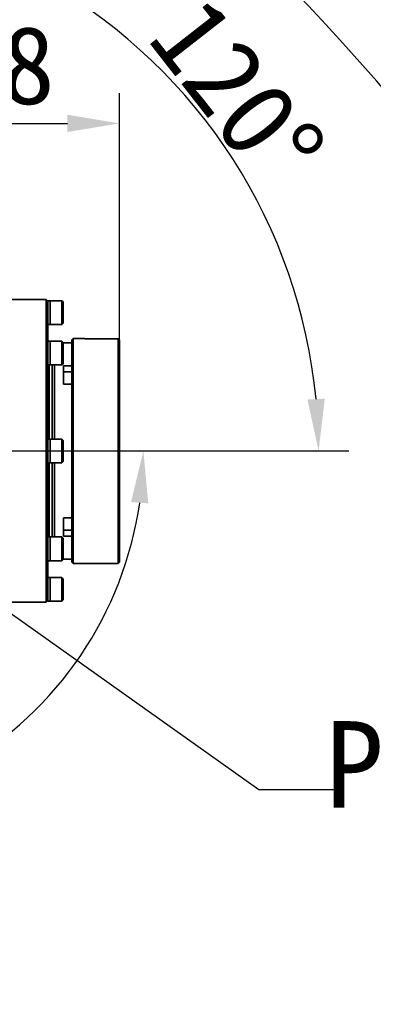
# Model space of a CAD drawing. Header units: millimetres. Extents: x -2031 to 1277, y -458 to 5880.
# Tile 33 of 61: x -125 to -44, y 4243 to 4471. Entities that reach past the tile are written whole.
import ezdxf

# ---------------------------------------------------------------- set-up
doc = ezdxf.new("R2010")
doc.units = ezdxf.units.MM
doc.header["$LTSCALE"] = 5
doc.layers.add('1轮廓实线层', color=7, linetype='Continuous', lineweight=18)
doc.layers.add('重要标记', color=1, linetype='Continuous', lineweight=25)

msp = doc.modelspace()

# ---------------------------------------------------------------- linework, layer by layer
at = {"linetype": 'Continuous', "lineweight": 35}
for p, q in [((-119.193, 4406.401), (-132.493, 4406.401)), ((-118.793, 4406.001), (-119.193, 4406.401)), ((-119.193, 4336.401), (-119.193, 4406.401)), ((-118.293, 4406.151), (-118.793, 4406.151)), ((-118.793, 4406.151), (-118.793, 4406.001)), ((-118.793, 4396.517), (-118.793, 4405.988)), ((-115.593, 4406.151), (-118.293, 4406.151)), ((-118.293, 4400.651), (-118.293, 4406.151)), ((-115.293, 4405.851), (-115.593, 4406.151)), ((-115.593, 4400.651), (-115.593, 4406.151)), ((-115.293, 4405.851), (-115.293, 4400.951)), ((-118.793, 4400.651), (-118.293, 4400.651)), ((-118.293, 4400.651), (-115.593, 4400.651)), ((-115.593, 4400.651), (-115.293, 4400.951)), ((-118.293, 4396.778), (-118.793, 4396.778)), ((-118.793, 4396.517), (-118.793, 4395.199)), ((-115.593, 4396.778), (-118.293, 4396.778)), ((-118.293, 4391.278), (-118.293, 4396.778)), ((-118.293, 4396.778), (-118.293, 4395.973)), ((-115.293, 4396.478), (-115.593, 4396.778)), ((-115.593, 4391.278), (-115.593, 4396.778)), ((-115.293, 4396.478), (-115.293, 4391.578)), ((-112.993, 4397.401), (-113.293, 4397.101)), ((-113.293, 4371.401), (-113.293, 4397.101)), ((-110.293, 4397.401), (-112.993, 4397.401)), ((-112.993, 4397.401), (-112.993, 4371.401)), ((-110.293, 4397.358), (-110.293, 4397.401)), ((-110.293, 4397.358), (-102.593, 4397.358)), ((-102.593, 4345.401), (-102.593, 4397.358)), ((-102.593, 4397.358), (-102.293, 4397.075)), ((-102.293, 4397.075), (-102.293, 4345.701)), ((-118.793, 4372.332), (-118.793, 4395.199)), ((-118.293, 4395.973), (-118.293, 4391.278)), ((-113.293, 4396.401), (-115.293, 4396.401)), ((-118.793, 4391.278), (-118.293, 4391.278)), ((-118.493, 4391.278), (-118.493, 4377.742)), ((-118.293, 4391.278), (-115.593, 4391.278)), ((-117.793, 4374.151), (-117.793, 4391.278)), ((-117.293, 4391.278), (-117.293, 4374.151)), ((-115.593, 4391.278), (-115.293, 4391.578)), ((-115.193, 4391.072), (-113.293, 4391.072)), ((-115.193, 4386.83), (-115.193, 4391.072)), ((-113.293, 4389.707), (-115.193, 4389.707)), ((-113.293, 4386.83), (-115.193, 4386.83)), ((-118.493, 4377.742), (-118.493, 4374.151)), ((-118.293, 4374.151), (-118.793, 4374.151)), ((-115.593, 4374.151), (-118.293, 4374.151)), ((-118.293, 4369.263), (-118.293, 4374.151)), ((-118.293, 4374.151), (-118.293, 4368.651)), ((-115.293, 4373.851), (-115.593, 4374.151)), ((-115.593, 4369.263), (-115.593, 4374.151)), ((-115.293, 4373.851), (-115.293, 4369.497)), ((-118.793, 4372.332), (-118.793, 4370.47)), ((-118.793, 4347.603), (-118.793, 4370.47)), ((-118.293, 4368.651), (-118.293, 4369.263)), ((-115.593, 4368.651), (-115.593, 4369.263)), ((-115.293, 4369.497), (-115.293, 4368.951)), ((-113.293, 4345.701), (-113.293, 4371.401)), ((-112.993, 4371.401), (-112.993, 4345.401)), ((-118.793, 4368.651), (-118.293, 4368.651)), ((-118.493, 4368.651), (-118.493, 4351.524)), ((-118.293, 4368.651), (-115.593, 4368.651)), ((-117.793, 4351.524), (-117.793, 4368.651)), ((-117.293, 4368.651), (-117.293, 4351.524)), ((-115.593, 4368.651), (-115.293, 4368.951)), ((-115.193, 4355.972), (-113.293, 4355.972)), ((-115.193, 4351.73), (-115.193, 4355.972)), ((-118.293, 4351.524), (-118.793, 4351.524)), ((-115.593, 4351.524), (-118.293, 4351.524)), ((-118.293, 4351.508), (-118.293, 4351.524)), ((-118.293, 4351.524), (-118.293, 4346.829)), ((-118.293, 4346.024), (-118.293, 4351.508)), ((-115.293, 4351.224), (-115.593, 4351.524)), ((-115.593, 4351.508), (-115.593, 4351.524)), ((-115.593, 4346.024), (-115.593, 4351.508)), ((-115.293, 4351.224), (-115.293, 4346.324)), ((-115.193, 4353.095), (-113.293, 4353.095)), ((-113.293, 4351.73), (-115.193, 4351.73)), ((-118.793, 4347.603), (-118.793, 4346.285)), ((-118.293, 4346.829), (-118.293, 4346.024)), ((-115.293, 4346.401), (-113.293, 4346.401)), ((-118.793, 4336.813), (-118.793, 4346.285)), ((-118.793, 4346.024), (-118.293, 4346.024)), ((-118.293, 4346.024), (-115.593, 4346.024)), ((-115.593, 4346.024), (-115.293, 4346.324)), ((-113.293, 4345.701), (-112.993, 4345.401)), ((-112.993, 4345.401), (-102.593, 4345.401)), ((-102.593, 4345.401), (-102.293, 4345.701)), ((-118.293, 4342.151), (-118.793, 4342.151)), ((-115.593, 4342.151), (-118.293, 4342.151)), ((-118.293, 4341.131), (-118.293, 4342.151)), ((-118.293, 4342.151), (-118.293, 4336.651)), ((-115.293, 4341.851), (-115.593, 4342.151)), ((-115.593, 4341.131), (-115.593, 4342.151)), ((-115.293, 4341.851), (-115.293, 4340.942)), ((-118.293, 4336.651), (-118.293, 4341.131)), ((-115.593, 4336.651), (-115.593, 4341.131)), ((-115.293, 4340.942), (-115.293, 4336.951)), ((-132.493, 4336.401), (-119.193, 4336.401)), ((-119.193, 4336.401), (-118.793, 4336.801)), ((-118.793, 4336.813), (-118.793, 4336.651)), ((-118.793, 4336.651), (-118.293, 4336.651)), ((-118.293, 4336.651), (-115.593, 4336.651)), ((-115.593, 4336.651), (-115.293, 4336.951))]:
    msp.add_line(p, q, dxfattribs=at)
at = {"color": 4, "linetype": 'ByBlock'}
msp.add_arc((-481.093, 4076.401), 580.375, 320, 180, dxfattribs=at)
at = {"layer": '1轮廓实线层', "color": 30, "linetype": 'ByBlock', "lineweight": 25, "true_color": 0xf26722}
for p, q in [((-181.093, 4372.026), (-70.04, 4293.084)), ((-70.04, 4293.084), (-52.77, 4293.084))]:
    msp.add_line(p, q, dxfattribs=at)
at = {"layer": '重要标记', "color": 1, "linetype": 'ByBlock'}
for p, q in [((-102.293, 4372.026), (-102.293, 4454.149)), ((-169.093, 4447.149), (-114.293, 4447.149)), ((-180.468, 4371.401), (-89.739, 4371.401)), ((-180.468, 4371.401), (-49.237, 4371.401))]:
    msp.add_line(p, q, dxfattribs=at)
for radius, start, end in [(124.856, 5.50887, 114.49113), (84.354, 248.15765, 351.84235)]:
    msp.add_arc((-181.093, 4371.401), radius, start, end, dxfattribs=at)
for points in [[(-114.293, 4449.149), (-114.293, 4445.149), (-102.293, 4447.149)], [(-54.816, 4383.483), (-58.812, 4383.291), (-56.237, 4371.401)], [(-99.588, 4359.574), (-95.598, 4359.289), (-96.739, 4371.401)]]:
    msp.add_solid(points, dxfattribs=at)

# ---------------------------------------------------------------- texts
at = {"layer": '1轮廓实线层', "color": 1, "linetype": 'ByBlock', "insert": (-54.749, 4308.921), "char_height": 20, "attachment_point": 1}
msp.add_mtext_dynamic_manual_height_columns('{\\fSimHei|b1|i0|c134|p49;\\C30;\\c2254834;P点}', width=77.9774, gutter_width=21.167, heights=[22.747], dxfattribs=at)
at = {"layer": '重要标记', "color": 4, "linetype": 'ByBlock', "insert": (-75.096, 4454.164), "char_height": 18, "attachment_point": 5, "rotation": 307.98295}
msp.add_mtext('120°', dxfattribs=at)
at = {"layer": '重要标记', "color": 4, "linetype": 'ByBlock', "insert": (-141.693, 4458.274), "char_height": 18, "attachment_point": 5}
msp.add_mtext('78,8', dxfattribs=at)

doc.saveas('drawing.dxf')
